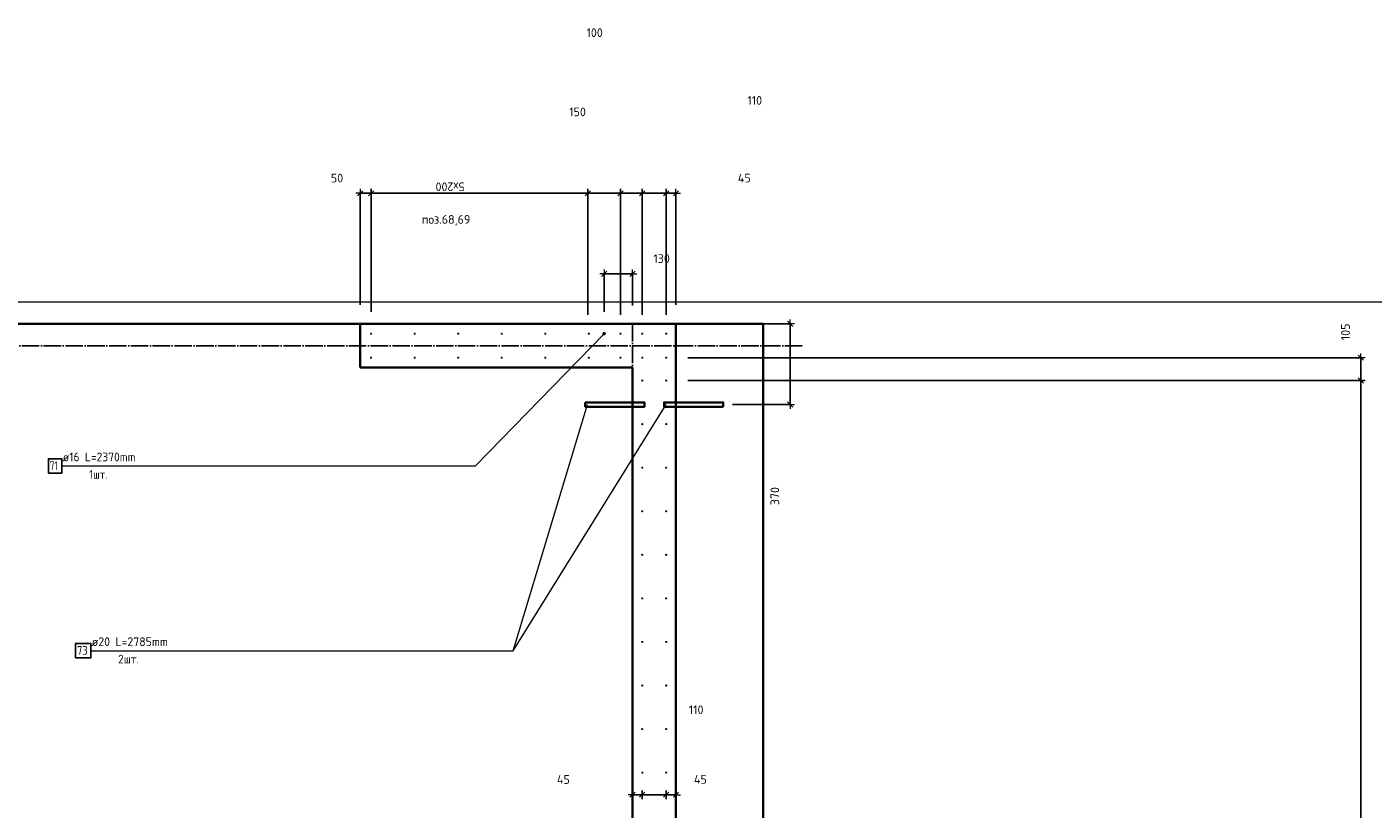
# Model space of a CAD drawing. Header units: millimetres. Extents: x -1001 to 124100, y -72947 to 40304.
# Tile 104 of 104: x 91120 to 97301, y -25637 to -22046. Entities that reach past the tile are written whole.
import ezdxf

# ---------------------------------------------------------------- set-up
doc = ezdxf.new("R2010")
doc.units = ezdxf.units.MM
doc.header["$PDMODE"] = 65
for name, pattern in [('______11', [100, 80, -10, 0, -10]), ('______5', [220, 160, -20, 20, -20]), ('________', [0])]:
    doc.linetypes.add(name, pattern=pattern)
for name, color, linetype, lineweight in [('Standard', 7, 'Continuous', 25), ('Арм.стержн. Выпуски', 180, 'Continuous', 35), ('Размерная линия_ общее', 7, 'Continuous', 13), ('Размерная линия_ общее_1', 7, 'Continuous', 13)]:
    doc.layers.add(name, color=color, linetype=linetype, lineweight=lineweight)
doc.layers.add('Осевая линия_ общее', color=7, linetype='______5', lineweight=13, true_color=0xa0a0a0)
doc.styles.add('ISOCPEUR', font='ISOCPEUR')
doc.dimstyles.new('DIMSTYLE_11', dxfattribs={"dimtxt": 40, "dimasz": 40, "dimexe": 0, "dimexo": 0, "dimgap": 20, "dimtad": 2, "dimdec": 0, "dimrnd": 5, "dimzin": 12, "dimdsep": 46, "dimtxsty": 'ISOCPEUR', "dimblk1": 'ALL_ML_STRICH', "dimblk2": 'ALL_ML_STRICH', "dimsah": 1, "dimcen": 0, "dimclrd": 7, "dimclre": 256, "dimclrt": 7, "dimadec": 0, "dimazin": 0, "dimtfac": 1, "dimtdec": 0, "dimtix": 1, "dimtmove": 2, "dimatfit": 3, "dimfxl": 0, "dimtvp": 1.2, "dimtzin": 0, "dimlwd": 0, "dimlwe": -3, "dimarcsym": 0})
doc.dimstyles.new('DIMSTYLE_9', dxfattribs={"dimtxt": 40, "dimasz": 40, "dimexe": 0, "dimexo": 0, "dimgap": 20, "dimtad": 2, "dimdec": 0, "dimrnd": 5, "dimzin": 12, "dimdsep": 46, "dimtxsty": 'ISOCPEUR', "dimblk1": 'ALL_ML_STRICH', "dimblk2": 'ALL_ML_STRICH', "dimsah": 1, "dimcen": 0, "dimclrd": 7, "dimclre": 256, "dimclrt": 7, "dimadec": 0, "dimazin": 0, "dimtfac": 1, "dimtdec": 0, "dimtix": 1, "dimtmove": 2, "dimatfit": 3, "dimfxl": 0, "dimtzin": 0, "dimlwd": 0, "dimlwe": -3, "dimarcsym": 0})

# ---------------------------------------------------------------- blocks, each defined once
blk = doc.blocks.new('ALL_ML_STRICH')
at = {"color": 0, "linetype": 'ByBlock', "lineweight": -2}
for p, q in [((-1, 0), (0.5, 0)), ((-0.3, -0.3), (0.3, 0.3)), ((0, -0.5), (0, 0.5))]:
    blk.add_line(p, q, dxfattribs=at)
blk = doc.blocks.new('*D140')
at = {"layer": 'DEFPOINTS', "color": 7, "linetype": 'Continuous', "lineweight": 13, "transparency": 33554687}
for p in [(94100, -23410), (94259.6, -23780), (94624.7, -23780)]:
    blk.add_point(p, dxfattribs=at)
at = {"layer": 'Размерная линия_ общее_1', "color": 253, "linetype": 'Continuous', "lineweight": -2, "true_color": 0xa0a0a0, "transparency": 33554687}
for p, q in [((94200, -23410), (94624.7, -23410)), ((94359.6, -23780), (94624.7, -23780))]:
    blk.add_line(p, q, dxfattribs=at)
at = {"layer": 'Размерная линия_ общее_1', "color": 7, "linetype": 'Continuous', "lineweight": -2, "transparency": 33554687}
blk.add_line((94624.7, -23780), (94624.7, -23410), dxfattribs=at)
at = {"layer": 'Размерная линия_ общее_1', "color": 7, "linetype": 'Continuous', "lineweight": 13, "transparency": 33554687, "xscale": 40, "yscale": 40, "zscale": 40}
for p, rotation in [((94624.7, -23410), 90), ((94624.7, -23780), 270)]:
    blk.add_blockref('ALL_ML_STRICH', p, dxfattribs=dict(at, rotation=rotation))
at = {"layer": 'Размерная линия_ общее_1', "color": 7, "linetype": 'Continuous', "lineweight": 13, "transparency": 33554687, "insert": (94553.9, -24200.5), "char_height": 40, "width": 120, "attachment_point": 5, "rotation": 90, "style": 'ISOCPEUR'}
blk.add_mtext('\\A1;{370}', dxfattribs=at)
blk = doc.blocks.new('*D186')
at = {"layer": 'DEFPOINTS', "color": 7, "linetype": 'Continuous', "lineweight": 13, "transparency": 33554687}
for p in [(93945, -25484.1), (93900, -25571.3), (93900, -25599.6)]:
    blk.add_point(p, dxfattribs=at)
at = {"layer": 'Размерная линия_ общее_1', "color": 253, "linetype": 'Continuous', "lineweight": -2, "true_color": 0xa0a0a0, "transparency": 33554687}
for p, q in [((93900, -25571.3), (93900, -25571.3)), ((93945, -25571.3), (93945, -25571.3))]:
    blk.add_line(p, q, dxfattribs=at)
at = {"layer": 'Размерная линия_ общее_1', "color": 7, "linetype": 'Continuous', "lineweight": -2, "transparency": 33554687}
blk.add_line((93900, -25571.3), (93945, -25571.3), dxfattribs=at)
at = {"layer": 'Размерная линия_ общее_1', "color": 7, "linetype": 'Continuous', "lineweight": 13, "transparency": 33554687, "xscale": 40, "yscale": 40, "zscale": 40, "rotation": 180}
blk.add_blockref('ALL_ML_STRICH', (93900, -25571.3), dxfattribs=at)
at = {"layer": 'Размерная линия_ общее_1', "color": 7, "linetype": 'Continuous', "lineweight": 13, "transparency": 33554687, "xscale": 40, "yscale": 40, "zscale": 40}
blk.add_blockref('ALL_ML_STRICH', (93945, -25571.3), dxfattribs=at)
at = {"layer": 'Размерная линия_ общее_1', "color": 7, "linetype": 'Continuous', "lineweight": 13, "transparency": 33554687, "insert": (93582.9, -25501.5), "char_height": 40, "width": 80, "attachment_point": 5, "style": 'ISOCPEUR'}
blk.add_mtext('\\A1;{45}', dxfattribs=at)
blk = doc.blocks.new('*D187')
at = {"layer": 'DEFPOINTS', "color": 7, "linetype": 'Continuous', "lineweight": 13, "transparency": 33554687}
for p in [(93945, -25484.1), (94055, -25484.1), (93945, -25571.3)]:
    blk.add_point(p, dxfattribs=at)
at = {"layer": 'Размерная линия_ общее_1', "color": 253, "linetype": 'Continuous', "lineweight": -2, "true_color": 0xa0a0a0, "transparency": 33554687}
for p, q in [((93945, -25571.3), (93945, -25571.3)), ((94055, -25571.3), (94055, -25571.3))]:
    blk.add_line(p, q, dxfattribs=at)
at = {"layer": 'Размерная линия_ общее_1', "color": 7, "linetype": 'Continuous', "lineweight": -2, "transparency": 33554687}
blk.add_line((93945, -25571.3), (94055, -25571.3), dxfattribs=at)
at = {"layer": 'Размерная линия_ общее_1', "color": 7, "linetype": 'Continuous', "lineweight": 13, "transparency": 33554687, "xscale": 40, "yscale": 40, "zscale": 40, "rotation": 180}
blk.add_blockref('ALL_ML_STRICH', (93945, -25571.3), dxfattribs=at)
at = {"layer": 'Размерная линия_ общее_1', "color": 7, "linetype": 'Continuous', "lineweight": 13, "transparency": 33554687, "xscale": 40, "yscale": 40, "zscale": 40}
blk.add_blockref('ALL_ML_STRICH', (94055, -25571.3), dxfattribs=at)
at = {"layer": 'Размерная линия_ общее_1', "color": 7, "linetype": 'Continuous', "lineweight": 13, "transparency": 33554687, "insert": (94192.5, -25181.5), "char_height": 40, "width": 120, "attachment_point": 5, "style": 'ISOCPEUR'}
blk.add_mtext('\\A1;{110}', dxfattribs=at)
blk = doc.blocks.new('*D188')
at = {"layer": 'DEFPOINTS', "color": 7, "linetype": 'Continuous', "lineweight": 13, "transparency": 33554687}
for p in [(94055, -25484.1), (94055, -25571.3), (94100, -25609.6)]:
    blk.add_point(p, dxfattribs=at)
at = {"layer": 'Размерная линия_ общее_1', "color": 253, "linetype": 'Continuous', "lineweight": -2, "true_color": 0xa0a0a0, "transparency": 33554687}
for p, q in [((94055, -25571.3), (94055, -25571.3)), ((94100, -25571.3), (94100, -25571.3))]:
    blk.add_line(p, q, dxfattribs=at)
at = {"layer": 'Размерная линия_ общее_1', "color": 7, "linetype": 'Continuous', "lineweight": -2, "transparency": 33554687}
blk.add_line((94055, -25571.3), (94100, -25571.3), dxfattribs=at)
at = {"layer": 'Размерная линия_ общее_1', "color": 7, "linetype": 'Continuous', "lineweight": 13, "transparency": 33554687, "xscale": 40, "yscale": 40, "zscale": 40, "rotation": 180}
blk.add_blockref('ALL_ML_STRICH', (94055, -25571.3), dxfattribs=at)
at = {"layer": 'Размерная линия_ общее_1', "color": 7, "linetype": 'Continuous', "lineweight": 13, "transparency": 33554687, "xscale": 40, "yscale": 40, "zscale": 40}
blk.add_blockref('ALL_ML_STRICH', (94100, -25571.3), dxfattribs=at)
at = {"layer": 'Размерная линия_ общее_1', "color": 7, "linetype": 'Continuous', "lineweight": 13, "transparency": 33554687, "insert": (94212.2, -25500.8), "char_height": 40, "width": 80, "attachment_point": 5, "style": 'ISOCPEUR'}
blk.add_mtext('\\A1;{45}', dxfattribs=at)
blk = doc.blocks.new('*D380')
at = {"layer": 'DEFPOINTS', "color": 7, "linetype": 'Continuous', "lineweight": 13, "transparency": 33554687}
for p in [(94055, -23670), (94055, -28270), (97244.3, -28270)]:
    blk.add_point(p, dxfattribs=at)
at = {"layer": 'Размерная линия_ общее_1', "color": 253, "linetype": 'Continuous', "lineweight": -2, "true_color": 0xa0a0a0, "transparency": 33554687}
for p, q in [((94155, -23670), (97244.3, -23670)), ((94155, -28270), (97244.3, -28270))]:
    blk.add_line(p, q, dxfattribs=at)
at = {"layer": 'Размерная линия_ общее_1', "color": 7, "linetype": 'Continuous', "lineweight": -2, "transparency": 33554687}
blk.add_line((97244.3, -28270), (97244.3, -23670), dxfattribs=at)
at = {"layer": 'Размерная линия_ общее_1', "color": 7, "linetype": 'Continuous', "lineweight": 13, "transparency": 33554687, "xscale": 40, "yscale": 40, "zscale": 40}
for p, rotation in [((97244.3, -23670), 90), ((97244.3, -28270), 270)]:
    blk.add_blockref('ALL_ML_STRICH', p, dxfattribs=dict(at, rotation=rotation))
at = {"layer": 'Размерная линия_ общее_1', "color": 7, "linetype": 'Continuous', "lineweight": 13, "transparency": 33554687, "insert": (97154.3, -26124), "char_height": 40, "width": 2, "attachment_point": 1, "rotation": 90, "line_spacing_factor": 0.60241, "style": 'ISOCPEUR'}
blk.add_mtext('23х200=4600', dxfattribs=at)
blk = doc.blocks.new('*D381')
at = {"layer": 'DEFPOINTS', "color": 7, "linetype": 'Continuous', "lineweight": 13, "transparency": 33554687}
for p in [(94055, -23565), (94055, -23670), (97244.3, -23670)]:
    blk.add_point(p, dxfattribs=at)
at = {"layer": 'Размерная линия_ общее_1', "color": 253, "linetype": 'Continuous', "lineweight": -2, "true_color": 0xa0a0a0, "transparency": 33554687}
for p, q in [((94155, -23565), (97244.3, -23565)), ((94155, -23670), (97244.3, -23670))]:
    blk.add_line(p, q, dxfattribs=at)
at = {"layer": 'Размерная линия_ общее_1', "color": 7, "linetype": 'Continuous', "lineweight": -2, "transparency": 33554687}
blk.add_line((97244.3, -23670), (97244.3, -23565), dxfattribs=at)
at = {"layer": 'Размерная линия_ общее_1', "color": 7, "linetype": 'Continuous', "lineweight": 13, "transparency": 33554687, "xscale": 40, "yscale": 40, "zscale": 40}
for p, rotation in [((97244.3, -23565), 90), ((97244.3, -23670), 270)]:
    blk.add_blockref('ALL_ML_STRICH', p, dxfattribs=dict(at, rotation=rotation))
at = {"layer": 'Размерная линия_ общее_1', "color": 7, "linetype": 'Continuous', "lineweight": 13, "transparency": 33554687, "insert": (97174.1, -23446.3), "char_height": 40, "width": 120, "attachment_point": 5, "rotation": 90, "style": 'ISOCPEUR'}
blk.add_mtext('\\A1;{105}', dxfattribs=at)
blk = doc.blocks.new('*D392')
at = {"layer": 'DEFPOINTS', "color": 7, "linetype": 'Continuous', "lineweight": 13, "transparency": 33554687}
for p in [(94100, -22810.3), (94100, -23422.8), (94055, -23467.8)]:
    blk.add_point(p, dxfattribs=at)
at = {"layer": 'Размерная линия_ общее_1', "color": 253, "linetype": 'Continuous', "lineweight": -2, "true_color": 0xa0a0a0, "transparency": 33554687}
for p, q in [((94055, -23367.8), (94055, -22810.3)), ((94100, -23322.8), (94100, -22810.3))]:
    blk.add_line(p, q, dxfattribs=at)
at = {"layer": 'Размерная линия_ общее_1', "color": 7, "linetype": 'Continuous', "lineweight": -2, "transparency": 33554687}
blk.add_line((94100, -22810.3), (94055, -22810.3), dxfattribs=at)
at = {"layer": 'Размерная линия_ общее_1', "color": 7, "linetype": 'Continuous', "lineweight": 13, "transparency": 33554687, "xscale": 40, "yscale": 40, "zscale": 40}
for p, rotation in [((94055, -22810.3), 180), ((94100, -22810.3), 360)]:
    blk.add_blockref('ALL_ML_STRICH', p, dxfattribs=dict(at, rotation=rotation))
at = {"layer": 'Размерная линия_ общее_1', "color": 7, "linetype": 'Continuous', "lineweight": 13, "transparency": 33554687, "insert": (94413.6, -22740.1), "char_height": 40, "width": 80, "attachment_point": 5, "style": 'ISOCPEUR'}
blk.add_mtext('\\A1;{45}', dxfattribs=at)
blk = doc.blocks.new('*D393')
at = {"layer": 'DEFPOINTS', "color": 7, "linetype": 'Continuous', "lineweight": 13, "transparency": 33554687}
for p in [(94055, -22810.3), (93945, -23467.8), (94055, -23467.8)]:
    blk.add_point(p, dxfattribs=at)
at = {"layer": 'Размерная линия_ общее_1', "color": 253, "linetype": 'Continuous', "lineweight": -2, "true_color": 0xa0a0a0, "transparency": 33554687}
for p, q in [((93945, -23367.8), (93945, -22810.3)), ((94055, -23367.8), (94055, -22810.3))]:
    blk.add_line(p, q, dxfattribs=at)
at = {"layer": 'Размерная линия_ общее_1', "color": 7, "linetype": 'Continuous', "lineweight": -2, "transparency": 33554687}
blk.add_line((94055, -22810.3), (93945, -22810.3), dxfattribs=at)
at = {"layer": 'Размерная линия_ общее_1', "color": 7, "linetype": 'Continuous', "lineweight": 13, "transparency": 33554687, "xscale": 40, "yscale": 40, "zscale": 40}
for p, rotation in [((93945, -22810.3), 180), ((94055, -22810.3), 360)]:
    blk.add_blockref('ALL_ML_STRICH', p, dxfattribs=dict(at, rotation=rotation))
at = {"layer": 'Размерная линия_ общее_1', "color": 7, "linetype": 'Continuous', "lineweight": 13, "transparency": 33554687, "insert": (94461.6, -22383.8), "char_height": 40, "width": 120, "attachment_point": 5, "style": 'ISOCPEUR'}
blk.add_mtext('\\A1;{110}', dxfattribs=at)
blk = doc.blocks.new('*D394')
at = {"layer": 'DEFPOINTS', "color": 7, "linetype": 'Continuous', "lineweight": 13, "transparency": 33554687}
for p in [(93945, -22810.3), (93845, -23467.8), (93945, -23467.8)]:
    blk.add_point(p, dxfattribs=at)
at = {"layer": 'Размерная линия_ общее_1', "color": 253, "linetype": 'Continuous', "lineweight": -2, "true_color": 0xa0a0a0, "transparency": 33554687}
for p, q in [((93845, -23367.8), (93845, -22810.3)), ((93945, -23367.8), (93945, -22810.3))]:
    blk.add_line(p, q, dxfattribs=at)
at = {"layer": 'Размерная линия_ общее_1', "color": 7, "linetype": 'Continuous', "lineweight": -2, "transparency": 33554687}
blk.add_line((93945, -22810.3), (93845, -22810.3), dxfattribs=at)
at = {"layer": 'Размерная линия_ общее_1', "color": 7, "linetype": 'Continuous', "lineweight": 13, "transparency": 33554687, "xscale": 40, "yscale": 40, "zscale": 40}
for p, rotation in [((93845, -22810.3), 180), ((93945, -22810.3), 360)]:
    blk.add_blockref('ALL_ML_STRICH', p, dxfattribs=dict(at, rotation=rotation))
at = {"layer": 'Размерная линия_ общее_1', "color": 7, "linetype": 'Continuous', "lineweight": 13, "transparency": 33554687, "insert": (93726.6, -22072.6), "char_height": 40, "width": 120, "attachment_point": 5, "style": 'ISOCPEUR'}
blk.add_mtext('\\A1;{100}', dxfattribs=at)
blk = doc.blocks.new('*D395')
at = {"layer": 'DEFPOINTS', "color": 7, "linetype": 'Continuous', "lineweight": 13, "transparency": 33554687}
for p in [(93845, -22810.3), (93695, -23467.8), (93845, -23467.8)]:
    blk.add_point(p, dxfattribs=at)
at = {"layer": 'Размерная линия_ общее_1', "color": 253, "linetype": 'Continuous', "lineweight": -2, "true_color": 0xa0a0a0, "transparency": 33554687}
for p, q in [((93695, -23367.8), (93695, -22810.3)), ((93845, -23367.8), (93845, -22810.3))]:
    blk.add_line(p, q, dxfattribs=at)
at = {"layer": 'Размерная линия_ общее_1', "color": 7, "linetype": 'Continuous', "lineweight": -2, "transparency": 33554687}
blk.add_line((93845, -22810.3), (93695, -22810.3), dxfattribs=at)
at = {"layer": 'Размерная линия_ общее_1', "color": 7, "linetype": 'Continuous', "lineweight": 13, "transparency": 33554687, "xscale": 40, "yscale": 40, "zscale": 40}
for p, rotation in [((93695, -22810.3), 180), ((93845, -22810.3), 360)]:
    blk.add_blockref('ALL_ML_STRICH', p, dxfattribs=dict(at, rotation=rotation))
at = {"layer": 'Размерная линия_ общее_1', "color": 7, "linetype": 'Continuous', "lineweight": 13, "transparency": 33554687, "insert": (93648, -22436.6), "char_height": 40, "width": 120, "attachment_point": 5, "style": 'ISOCPEUR'}
blk.add_mtext('\\A1;{150}', dxfattribs=at)
blk = doc.blocks.new('*D396')
at = {"layer": 'DEFPOINTS', "color": 7, "linetype": 'Continuous', "lineweight": 13, "transparency": 33554687}
for p in [(93695, -22810.3), (92700, -23455), (93695, -23467.8)]:
    blk.add_point(p, dxfattribs=at)
at = {"layer": 'Размерная линия_ общее_1', "color": 253, "linetype": 'Continuous', "lineweight": -2, "true_color": 0xa0a0a0, "transparency": 33554687}
for p, q in [((92700, -23355), (92700, -22810.3)), ((93695, -23367.8), (93695, -22810.3))]:
    blk.add_line(p, q, dxfattribs=at)
at = {"layer": 'Размерная линия_ общее_1', "color": 7, "linetype": 'Continuous', "lineweight": -2, "transparency": 33554687}
blk.add_line((93695, -22810.3), (92700, -22810.3), dxfattribs=at)
at = {"layer": 'Размерная линия_ общее_1', "color": 7, "linetype": 'Continuous', "lineweight": 13, "transparency": 33554687, "xscale": 40, "yscale": 40, "zscale": 40}
for p, rotation in [((92700, -22810.3), 180), ((93695, -22810.3), 360)]:
    blk.add_blockref('ALL_ML_STRICH', p, dxfattribs=dict(at, rotation=rotation))
at = {"layer": 'Размерная линия_ общее_1', "color": 7, "linetype": 'Continuous', "lineweight": 13, "transparency": 33554687, "insert": (93129.5, -22800.3), "char_height": 40, "width": 2, "attachment_point": 1, "rotation": 180, "line_spacing_factor": 0.60241, "style": 'ISOCPEUR'}
blk.add_mtext('5х200', dxfattribs=at)
blk = doc.blocks.new('*D397')
at = {"layer": 'DEFPOINTS', "color": 7, "linetype": 'Continuous', "lineweight": 13, "transparency": 33554687}
for p in [(92700, -22810.3), (92650, -23422.8), (92700, -23455)]:
    blk.add_point(p, dxfattribs=at)
at = {"layer": 'Размерная линия_ общее_1', "color": 253, "linetype": 'Continuous', "lineweight": -2, "true_color": 0xa0a0a0, "transparency": 33554687}
for p, q in [((92650, -23322.8), (92650, -22810.3)), ((92700, -23355), (92700, -22810.3))]:
    blk.add_line(p, q, dxfattribs=at)
at = {"layer": 'Размерная линия_ общее_1', "color": 7, "linetype": 'Continuous', "lineweight": -2, "transparency": 33554687}
blk.add_line((92700, -22810.3), (92650, -22810.3), dxfattribs=at)
at = {"layer": 'Размерная линия_ общее_1', "color": 7, "linetype": 'Continuous', "lineweight": 13, "transparency": 33554687, "xscale": 40, "yscale": 40, "zscale": 40}
for p, rotation in [((92650, -22810.3), 180), ((92700, -22810.3), 360)]:
    blk.add_blockref('ALL_ML_STRICH', p, dxfattribs=dict(at, rotation=rotation))
at = {"layer": 'Размерная линия_ общее_1', "color": 7, "linetype": 'Continuous', "lineweight": 13, "transparency": 33554687, "insert": (92543.6, -22740.4), "char_height": 40, "width": 80, "attachment_point": 5, "style": 'ISOCPEUR'}
blk.add_mtext('\\A1;{50}', dxfattribs=at)
blk = doc.blocks.new('*D398')
at = {"layer": 'DEFPOINTS', "color": 7, "linetype": 'Continuous', "lineweight": 13, "transparency": 33554687}
for p in [(93770, -23180.2), (93770, -23455), (93900, -23425.6)]:
    blk.add_point(p, dxfattribs=at)
at = {"layer": 'Размерная линия_ общее_1', "color": 253, "linetype": 'Continuous', "lineweight": -2, "true_color": 0xa0a0a0, "transparency": 33554687}
for p, q in [((93770, -23355), (93770, -23180.2)), ((93900, -23325.6), (93900, -23180.2))]:
    blk.add_line(p, q, dxfattribs=at)
at = {"layer": 'Размерная линия_ общее_1', "color": 7, "linetype": 'Continuous', "lineweight": -2, "transparency": 33554687}
blk.add_line((93770, -23180.2), (93900, -23180.2), dxfattribs=at)
at = {"layer": 'Размерная линия_ общее_1', "color": 7, "linetype": 'Continuous', "lineweight": 13, "transparency": 33554687, "xscale": 40, "yscale": 40, "zscale": 40, "rotation": 180}
blk.add_blockref('ALL_ML_STRICH', (93770, -23180.2), dxfattribs=at)
at = {"layer": 'Размерная линия_ общее_1', "color": 7, "linetype": 'Continuous', "lineweight": 13, "transparency": 33554687, "xscale": 40, "yscale": 40, "zscale": 40}
blk.add_blockref('ALL_ML_STRICH', (93900, -23180.2), dxfattribs=at)
at = {"layer": 'Размерная линия_ общее_1', "color": 7, "linetype": 'Continuous', "lineweight": 13, "transparency": 33554687, "insert": (94034.1, -23109.9), "char_height": 40, "width": 120, "attachment_point": 5, "style": 'ISOCPEUR'}
blk.add_mtext('\\A1;{130}', dxfattribs=at)

msp = doc.modelspace()

# ---------------------------------------------------------------- hatches: boundary and pattern name
at = {"layer": 'Арм.стержн. Выпуски', "linetype": 'Continuous', "lineweight": 35, "transparency": 33554687}
for color, points in [(4, [(92705, -23455), (92704.6, -23453.1), (92703.5, -23451.5), (92701.9, -23450.4), (92700, -23450), (92698.1, -23450.4), (92696.5, -23451.5), (92695.4, -23453.1), (92695, -23455), (92695.4, -23456.9), (92696.5, -23458.5), (92698.1, -23459.6), (92700, -23460), (92701.9, -23459.6), (92703.5, -23458.5), (92704.6, -23456.9)]), (4, [(92905, -23455), (92904.6, -23453.1), (92903.5, -23451.5), (92901.9, -23450.4), (92900, -23450), (92898.1, -23450.4), (92896.5, -23451.5), (92895.4, -23453.1), (92895, -23455), (92895.4, -23456.9), (92896.5, -23458.5), (92898.1, -23459.6), (92900, -23460), (92901.9, -23459.6), (92903.5, -23458.5), (92904.6, -23456.9)]), (4, [(93105, -23455), (93104.6, -23453.1), (93103.5, -23451.5), (93101.9, -23450.4), (93100, -23450), (93098.1, -23450.4), (93096.5, -23451.5), (93095.4, -23453.1), (93095, -23455), (93095.4, -23456.9), (93096.5, -23458.5), (93098.1, -23459.6), (93100, -23460), (93101.9, -23459.6), (93103.5, -23458.5), (93104.6, -23456.9)]), (4, [(93305, -23455), (93304.6, -23453.1), (93303.5, -23451.5), (93301.9, -23450.4), (93300, -23450), (93298.1, -23450.4), (93296.5, -23451.5), (93295.4, -23453.1), (93295, -23455), (93295.4, -23456.9), (93296.5, -23458.5), (93298.1, -23459.6), (93300, -23460), (93301.9, -23459.6), (93303.5, -23458.5), (93304.6, -23456.9)]), (4, [(93505, -23455), (93504.6, -23453.1), (93503.5, -23451.5), (93501.9, -23450.4), (93500, -23450), (93498.1, -23450.4), (93496.5, -23451.5), (93495.4, -23453.1), (93495, -23455), (93495.4, -23456.9), (93496.5, -23458.5), (93498.1, -23459.6), (93500, -23460), (93501.9, -23459.6), (93503.5, -23458.5), (93504.6, -23456.9)]), (4, [(93705, -23455), (93704.6, -23453.1), (93703.5, -23451.5), (93701.9, -23450.4), (93700, -23450), (93698.1, -23450.4), (93696.5, -23451.5), (93695.4, -23453.1), (93695, -23455), (93695.4, -23456.9), (93696.5, -23458.5), (93698.1, -23459.6), (93700, -23460), (93701.9, -23459.6), (93703.5, -23458.5), (93704.6, -23456.9)]), (7, [(93778, -23455), (93777.4, -23451.9), (93775.7, -23449.3), (93773.1, -23447.6), (93770, -23447), (93766.9, -23447.6), (93764.3, -23449.3), (93762.6, -23451.9), (93762, -23455), (93762.6, -23458.1), (93764.3, -23460.7), (93766.9, -23462.4), (93770, -23463), (93773.1, -23462.4), (93775.7, -23460.7), (93777.4, -23458.1)]), (4, [(93850, -23455), (93849.6, -23453.1), (93848.5, -23451.5), (93846.9, -23450.4), (93845, -23450), (93843.1, -23450.4), (93841.5, -23451.5), (93840.4, -23453.1), (93840, -23455), (93840.4, -23456.9), (93841.5, -23458.5), (93843.1, -23459.6), (93845, -23460), (93846.9, -23459.6), (93848.5, -23458.5), (93849.6, -23456.9)]), (4, [(93950, -23455), (93949.6, -23453.1), (93948.5, -23451.5), (93946.9, -23450.4), (93945, -23450), (93943.1, -23450.4), (93941.5, -23451.5), (93940.4, -23453.1), (93940, -23455), (93940.4, -23456.9), (93941.5, -23458.5), (93943.1, -23459.6), (93945, -23460), (93946.9, -23459.6), (93948.5, -23458.5), (93949.6, -23456.9)]), (4, [(94060, -23455), (94059.6, -23453.1), (94058.5, -23451.5), (94056.9, -23450.4), (94055, -23450), (94053.1, -23450.4), (94051.5, -23451.5), (94050.4, -23453.1), (94050, -23455), (94050.4, -23456.9), (94051.5, -23458.5), (94053.1, -23459.6), (94055, -23460), (94056.9, -23459.6), (94058.5, -23458.5), (94059.6, -23456.9)]), (4, [(92705, -23565), (92704.6, -23563.1), (92703.5, -23561.5), (92701.9, -23560.4), (92700, -23560), (92698.1, -23560.4), (92696.5, -23561.5), (92695.4, -23563.1), (92695, -23565), (92695.4, -23566.9), (92696.5, -23568.5), (92698.1, -23569.6), (92700, -23570), (92701.9, -23569.6), (92703.5, -23568.5), (92704.6, -23566.9)]), (4, [(92905, -23565), (92904.6, -23563.1), (92903.5, -23561.5), (92901.9, -23560.4), (92900, -23560), (92898.1, -23560.4), (92896.5, -23561.5), (92895.4, -23563.1), (92895, -23565), (92895.4, -23566.9), (92896.5, -23568.5), (92898.1, -23569.6), (92900, -23570), (92901.9, -23569.6), (92903.5, -23568.5), (92904.6, -23566.9)]), (4, [(93105, -23565), (93104.6, -23563.1), (93103.5, -23561.5), (93101.9, -23560.4), (93100, -23560), (93098.1, -23560.4), (93096.5, -23561.5), (93095.4, -23563.1), (93095, -23565), (93095.4, -23566.9), (93096.5, -23568.5), (93098.1, -23569.6), (93100, -23570), (93101.9, -23569.6), (93103.5, -23568.5), (93104.6, -23566.9)]), (4, [(93305, -23565), (93304.6, -23563.1), (93303.5, -23561.5), (93301.9, -23560.4), (93300, -23560), (93298.1, -23560.4), (93296.5, -23561.5), (93295.4, -23563.1), (93295, -23565), (93295.4, -23566.9), (93296.5, -23568.5), (93298.1, -23569.6), (93300, -23570), (93301.9, -23569.6), (93303.5, -23568.5), (93304.6, -23566.9)]), (4, [(93505, -23565), (93504.6, -23563.1), (93503.5, -23561.5), (93501.9, -23560.4), (93500, -23560), (93498.1, -23560.4), (93496.5, -23561.5), (93495.4, -23563.1), (93495, -23565), (93495.4, -23566.9), (93496.5, -23568.5), (93498.1, -23569.6), (93500, -23570), (93501.9, -23569.6), (93503.5, -23568.5), (93504.6, -23566.9)]), (4, [(93705, -23565), (93704.6, -23563.1), (93703.5, -23561.5), (93701.9, -23560.4), (93700, -23560), (93698.1, -23560.4), (93696.5, -23561.5), (93695.4, -23563.1), (93695, -23565), (93695.4, -23566.9), (93696.5, -23568.5), (93698.1, -23569.6), (93700, -23570), (93701.9, -23569.6), (93703.5, -23568.5), (93704.6, -23566.9)]), (4, [(93850, -23565), (93849.6, -23563.1), (93848.5, -23561.5), (93846.9, -23560.4), (93845, -23560), (93843.1, -23560.4), (93841.5, -23561.5), (93840.4, -23563.1), (93840, -23565), (93840.4, -23566.9), (93841.5, -23568.5), (93843.1, -23569.6), (93845, -23570), (93846.9, -23569.6), (93848.5, -23568.5), (93849.6, -23566.9)]), (4, [(93950, -23565), (93949.6, -23563.1), (93948.5, -23561.5), (93946.9, -23560.4), (93945, -23560), (93943.1, -23560.4), (93941.5, -23561.5), (93940.4, -23563.1), (93940, -23565), (93940.4, -23566.9), (93941.5, -23568.5), (93943.1, -23569.6), (93945, -23570), (93946.9, -23569.6), (93948.5, -23568.5), (93949.6, -23566.9)]), (4, [(94060, -23565), (94059.6, -23563.1), (94058.5, -23561.5), (94056.9, -23560.4), (94055, -23560), (94053.1, -23560.4), (94051.5, -23561.5), (94050.4, -23563.1), (94050, -23565), (94050.4, -23566.9), (94051.5, -23568.5), (94053.1, -23569.6), (94055, -23570), (94056.9, -23569.6), (94058.5, -23568.5), (94059.6, -23566.9)]), (4, [(93950, -23670), (93949.6, -23668.1), (93948.5, -23666.5), (93946.9, -23665.4), (93945, -23665), (93943.1, -23665.4), (93941.5, -23666.5), (93940.4, -23668.1), (93940, -23670), (93940.4, -23671.9), (93941.5, -23673.5), (93943.1, -23674.6), (93945, -23675), (93946.9, -23674.6), (93948.5, -23673.5), (93949.6, -23671.9)]), (4, [(94060, -23670), (94059.6, -23668.1), (94058.5, -23666.5), (94056.9, -23665.4), (94055, -23665), (94053.1, -23665.4), (94051.5, -23666.5), (94050.4, -23668.1), (94050, -23670), (94050.4, -23671.9), (94051.5, -23673.5), (94053.1, -23674.6), (94055, -23675), (94056.9, -23674.6), (94058.5, -23673.5), (94059.6, -23671.9)]), (4, [(93950, -23870), (93949.6, -23868.1), (93948.5, -23866.5), (93946.9, -23865.4), (93945, -23865), (93943.1, -23865.4), (93941.5, -23866.5), (93940.4, -23868.1), (93940, -23870), (93940.4, -23871.9), (93941.5, -23873.5), (93943.1, -23874.6), (93945, -23875), (93946.9, -23874.6), (93948.5, -23873.5), (93949.6, -23871.9)]), (4, [(94060, -23870), (94059.6, -23868.1), (94058.5, -23866.5), (94056.9, -23865.4), (94055, -23865), (94053.1, -23865.4), (94051.5, -23866.5), (94050.4, -23868.1), (94050, -23870), (94050.4, -23871.9), (94051.5, -23873.5), (94053.1, -23874.6), (94055, -23875), (94056.9, -23874.6), (94058.5, -23873.5), (94059.6, -23871.9)]), (4, [(93950, -24070), (93949.6, -24068.1), (93948.5, -24066.5), (93946.9, -24065.4), (93945, -24065), (93943.1, -24065.4), (93941.5, -24066.5), (93940.4, -24068.1), (93940, -24070), (93940.4, -24071.9), (93941.5, -24073.5), (93943.1, -24074.6), (93945, -24075), (93946.9, -24074.6), (93948.5, -24073.5), (93949.6, -24071.9)]), (4, [(94060, -24070), (94059.6, -24068.1), (94058.5, -24066.5), (94056.9, -24065.4), (94055, -24065), (94053.1, -24065.4), (94051.5, -24066.5), (94050.4, -24068.1), (94050, -24070), (94050.4, -24071.9), (94051.5, -24073.5), (94053.1, -24074.6), (94055, -24075), (94056.9, -24074.6), (94058.5, -24073.5), (94059.6, -24071.9)]), (4, [(93950, -24270), (93949.6, -24268.1), (93948.5, -24266.5), (93946.9, -24265.4), (93945, -24265), (93943.1, -24265.4), (93941.5, -24266.5), (93940.4, -24268.1), (93940, -24270), (93940.4, -24271.9), (93941.5, -24273.5), (93943.1, -24274.6), (93945, -24275), (93946.9, -24274.6), (93948.5, -24273.5), (93949.6, -24271.9)]), (4, [(94060, -24270), (94059.6, -24268.1), (94058.5, -24266.5), (94056.9, -24265.4), (94055, -24265), (94053.1, -24265.4), (94051.5, -24266.5), (94050.4, -24268.1), (94050, -24270), (94050.4, -24271.9), (94051.5, -24273.5), (94053.1, -24274.6), (94055, -24275), (94056.9, -24274.6), (94058.5, -24273.5), (94059.6, -24271.9)]), (4, [(93950, -24470), (93949.6, -24468.1), (93948.5, -24466.5), (93946.9, -24465.4), (93945, -24465), (93943.1, -24465.4), (93941.5, -24466.5), (93940.4, -24468.1), (93940, -24470), (93940.4, -24471.9), (93941.5, -24473.5), (93943.1, -24474.6), (93945, -24475), (93946.9, -24474.6), (93948.5, -24473.5), (93949.6, -24471.9)]), (4, [(94060, -24470), (94059.6, -24468.1), (94058.5, -24466.5), (94056.9, -24465.4), (94055, -24465), (94053.1, -24465.4), (94051.5, -24466.5), (94050.4, -24468.1), (94050, -24470), (94050.4, -24471.9), (94051.5, -24473.5), (94053.1, -24474.6), (94055, -24475), (94056.9, -24474.6), (94058.5, -24473.5), (94059.6, -24471.9)]), (4, [(93950, -24670), (93949.6, -24668.1), (93948.5, -24666.5), (93946.9, -24665.4), (93945, -24665), (93943.1, -24665.4), (93941.5, -24666.5), (93940.4, -24668.1), (93940, -24670), (93940.4, -24671.9), (93941.5, -24673.5), (93943.1, -24674.6), (93945, -24675), (93946.9, -24674.6), (93948.5, -24673.5), (93949.6, -24671.9)]), (4, [(94060, -24670), (94059.6, -24668.1), (94058.5, -24666.5), (94056.9, -24665.4), (94055, -24665), (94053.1, -24665.4), (94051.5, -24666.5), (94050.4, -24668.1), (94050, -24670), (94050.4, -24671.9), (94051.5, -24673.5), (94053.1, -24674.6), (94055, -24675), (94056.9, -24674.6), (94058.5, -24673.5), (94059.6, -24671.9)]), (4, [(93950, -24870), (93949.6, -24868.1), (93948.5, -24866.5), (93946.9, -24865.4), (93945, -24865), (93943.1, -24865.4), (93941.5, -24866.5), (93940.4, -24868.1), (93940, -24870), (93940.4, -24871.9), (93941.5, -24873.5), (93943.1, -24874.6), (93945, -24875), (93946.9, -24874.6), (93948.5, -24873.5), (93949.6, -24871.9)]), (4, [(94060, -24870), (94059.6, -24868.1), (94058.5, -24866.5), (94056.9, -24865.4), (94055, -24865), (94053.1, -24865.4), (94051.5, -24866.5), (94050.4, -24868.1), (94050, -24870), (94050.4, -24871.9), (94051.5, -24873.5), (94053.1, -24874.6), (94055, -24875), (94056.9, -24874.6), (94058.5, -24873.5), (94059.6, -24871.9)]), (4, [(93950, -25070), (93949.6, -25068.1), (93948.5, -25066.5), (93946.9, -25065.4), (93945, -25065), (93943.1, -25065.4), (93941.5, -25066.5), (93940.4, -25068.1), (93940, -25070), (93940.4, -25071.9), (93941.5, -25073.5), (93943.1, -25074.6), (93945, -25075), (93946.9, -25074.6), (93948.5, -25073.5), (93949.6, -25071.9)]), (4, [(94060, -25070), (94059.6, -25068.1), (94058.5, -25066.5), (94056.9, -25065.4), (94055, -25065), (94053.1, -25065.4), (94051.5, -25066.5), (94050.4, -25068.1), (94050, -25070), (94050.4, -25071.9), (94051.5, -25073.5), (94053.1, -25074.6), (94055, -25075), (94056.9, -25074.6), (94058.5, -25073.5), (94059.6, -25071.9)]), (4, [(93950, -25270), (93949.6, -25268.1), (93948.5, -25266.5), (93946.9, -25265.4), (93945, -25265), (93943.1, -25265.4), (93941.5, -25266.5), (93940.4, -25268.1), (93940, -25270), (93940.4, -25271.9), (93941.5, -25273.5), (93943.1, -25274.6), (93945, -25275), (93946.9, -25274.6), (93948.5, -25273.5), (93949.6, -25271.9)]), (4, [(94060, -25270), (94059.6, -25268.1), (94058.5, -25266.5), (94056.9, -25265.4), (94055, -25265), (94053.1, -25265.4), (94051.5, -25266.5), (94050.4, -25268.1), (94050, -25270), (94050.4, -25271.9), (94051.5, -25273.5), (94053.1, -25274.6), (94055, -25275), (94056.9, -25274.6), (94058.5, -25273.5), (94059.6, -25271.9)]), (4, [(93950, -25470), (93949.6, -25468.1), (93948.5, -25466.5), (93946.9, -25465.4), (93945, -25465), (93943.1, -25465.4), (93941.5, -25466.5), (93940.4, -25468.1), (93940, -25470), (93940.4, -25471.9), (93941.5, -25473.5), (93943.1, -25474.6), (93945, -25475), (93946.9, -25474.6), (93948.5, -25473.5), (93949.6, -25471.9)]), (4, [(94060, -25470), (94059.6, -25468.1), (94058.5, -25466.5), (94056.9, -25465.4), (94055, -25465), (94053.1, -25465.4), (94051.5, -25466.5), (94050.4, -25468.1), (94050, -25470), (94050.4, -25471.9), (94051.5, -25473.5), (94053.1, -25474.6), (94055, -25475), (94056.9, -25474.6), (94058.5, -25473.5), (94059.6, -25471.9)])]:
    msp.add_hatch(color=color, dxfattribs=at).paths.add_polyline_path(points)

# ---------------------------------------------------------------- linework, layer by layer
at = {"color": 7, "linetype": 'Continuous', "lineweight": 35, "transparency": 33554687}
for p, q in [((92650, -23610), (92650, -23410)), ((92650, -23410), (94100, -23410)), ((94100, -23410), (94100, -23610)), ((93900, -23610), (92650, -23610)), ((93900, -30370), (93900, -23610)), ((94100, -23610), (94100, -30350))]:
    msp.add_line(p, q, dxfattribs=at)
at = {"color": 7, "linetype": '________', "lineweight": 35, "transparency": 33554687}
msp.add_line((94100, -28320), (94100, -23610), dxfattribs=at)
at = {"layer": 'Standard', "color": 7, "linetype": 'Continuous', "lineweight": 13, "transparency": 33554687}
msp.add_lwpolyline([(79182.6, -70750), (105457, -70750), (105457, -23310), (79182.6, -23310), (79182.6, -70750)], dxfattribs=at)
at = {"layer": 'Арм.стержн. Выпуски', "color": 7, "linetype": 'Continuous', "lineweight": 13, "transparency": 33554687}
for p, q in [((93179.8, -24062), (93770, -23455)), ((93352.5, -24910.1), (93693, -23780)), ((93352.5, -24910.1), (94055, -23780)), ((91279.8, -24062), (93179.8, -24062)), ((91412.5, -24910.1), (93352.5, -24910.1))]:
    msp.add_line(p, q, dxfattribs=at)
at = {"layer": 'Арм.стержн. Выпуски', "color": 7, "linetype": 'Continuous', "lineweight": 35, "transparency": 33554687}
for points in [[(93683, -23770), (93955, -23770), (93955, -23790), (93683, -23790), (93683, -23770)], [(94317, -23790), (94045, -23790), (94045, -23770), (94317, -23770), (94317, -23790)]]:
    msp.add_lwpolyline(points, dxfattribs=at)
at = {"layer": 'Арм.стержн. Выпуски', "color": 7, "linetype": 'Continuous', "lineweight": 25, "transparency": 33554687}
for points in [[(91218.5, -24095.4), (91279.8, -24095.4), (91279.8, -24028.7), (91218.5, -24028.7), (91218.5, -24095.4)], [(91343.2, -24943.5), (91412.5, -24943.5), (91412.5, -24876.8), (91343.2, -24876.8), (91343.2, -24943.5)]]:
    msp.add_lwpolyline(points, dxfattribs=at)
at = {"layer": 'Осевая линия_ общее', "color": 253, "linetype": '______11', "lineweight": -3, "true_color": 0xa0a0a0, "transparency": 33554687}
for p, q in [((93900, -23410), (93900, -72827.9)), ((94680, -23510), (77142.2, -23510))]:
    msp.add_line(p, q, dxfattribs=at)
at = {"layer": 'Размерная линия_ общее', "color": 7, "linetype": 'Continuous', "lineweight": 35, "transparency": 33554687}
for p, q in [((90420, -23410), (92650, -23410)), ((94100, -23410), (94500, -23410)), ((94500, -23410), (94500, -29950))]:
    msp.add_line(p, q, dxfattribs=at)

# ---------------------------------------------------------------- texts
at = {"layer": 'Standard', "color": 7, "linetype": 'Continuous', "lineweight": 13, "transparency": 33554687, "insert": (93044.2, -22910.2), "char_height": 40, "width": 239.298, "attachment_point": 2, "style": 'ISOCPEUR'}
msp.add_mtext('\\A1;{\\fISOCPEUR|i0|b0;\\H40.000000;\\W1.000000;\\C7;поз.68,69}\\P', dxfattribs=at)
at = {"layer": 'Арм.стержн. Выпуски', "color": 7, "linetype": 'Continuous', "lineweight": 25, "transparency": 33554687, "char_height": 40, "attachment_point": 7, "style": 'ISOCPEUR'}
for s, insert, width in [('\\W0.75;71', (91225.1, -24080.7), 62.971), ('\\W0.96;ø16 L=2370mm ', (91283.8, -24040.7), 391.004), ('\\W0.89;1шт. ', (91405.8, -24120.7), 145.752), ('\\W0.87;73', (91349.9, -24928.8), 73.442), ('\\W0.98;ø20 L=2785mm ', (91416.5, -24888.8), 399.392), ('\\W0.94;2шт. ', (91538.5, -24968.8), 154.838)]:
    msp.add_mtext(s, dxfattribs=dict(at, insert=insert, width=width))

# ---------------------------------------------------------------- dimensions: what is measured, and where the dimension line sits
at = {"layer": 'Размерная линия_ общее_1', "color": 7, "linetype": 'Continuous', "lineweight": 13, "transparency": 33554687}
for base, p1, p2, angle, dimstyle, picture, middle in [((93845, -22810.3), (93945, -23367.8), (93845, -23367.8), 180, 'DIMSTYLE_11', '*D394', (93726.6, -22072.6)), ((93945, -22810.3), (94055, -23367.8), (93945, -23367.8), 180, 'DIMSTYLE_11', '*D393', (94461.6, -22383.8)), ((93695, -22810.3), (93845, -23367.8), (93695, -23367.8), 180, 'DIMSTYLE_9', '*D395', (93648, -22436.6)), ((92650, -22810.3), (92700, -23355), (92650, -23322.8), 180, 'DIMSTYLE_11', '*D397', (92543.6, -22740.4)), ((94055, -22810.3), (94100, -23322.8), (94055, -23367.8), 180, 'DIMSTYLE_11', '*D392', (94413.6, -22740.1)), ((97244.3, -23565), (94155, -23670), (94155, -23565), 90, 'DIMSTYLE_11', '*D381', (97174.1, -23446.3)), ((94624.7, -23410), (94359.6, -23780), (94200, -23410), 90, 'DIMSTYLE_9', '*D140', (94553.9, -24200.5))]:
    dim = msp.add_linear_dim(base=base, p1=p1, p2=p2, angle=angle, dimstyle=dimstyle, override={"dimpost": '<>', "dimclrd": 7, "dimclre": 253, "dimclrt": 7, "dimlwd": 0, "dimlwe": 65533}, dxfattribs=at)
    dim.commit()
    dim.dimension.update_dxf_attribs({"geometry": picture, "text_midpoint": middle, "dimtype": 160})
for base, p1, p2, angle, text, picture, middle in [((92700, -22810.3), (93695, -23367.8), (92700, -23355), 180, '5х200', '*D396', (93197.5, -22790.3)), ((97244.3, -23670), (94155, -28270), (94155, -23670), 90, '23х200=4600', '*D380', (97224.3, -25970))]:
    dim = msp.add_linear_dim(base=base, p1=p1, p2=p2, angle=angle, text=text, dimstyle='DIMSTYLE_9', override={"dimpost": '<>', "dimclrd": 7, "dimclre": 253, "dimclrt": 7, "dimlwd": 0, "dimlwe": 65533}, dxfattribs=at)
    dim.commit()
    dim.dimension.update_dxf_attribs({"geometry": picture, "text_midpoint": middle, "dimtype": 160})
for base, p1, p2, dimstyle, picture, middle in [((93900, -23180.2), (93770, -23355), (93900, -23325.6), 'DIMSTYLE_9', '*D398', (94034.1, -23109.9)), ((94055, -25571.3), (93945, -25571.3), (94055, -25571.3), 'DIMSTYLE_11', '*D187', (94192.5, -25181.5)), ((93945, -25571.3), (93900, -25571.3), (93945, -25571.3), 'DIMSTYLE_11', '*D186', (93582.9, -25501.5)), ((94100, -25571.3), (94055, -25571.3), (94100, -25571.3), 'DIMSTYLE_11', '*D188', (94212.2, -25500.8))]:
    dim = msp.add_linear_dim(base=base, p1=p1, p2=p2, dimstyle=dimstyle, override={"dimpost": '<>', "dimclrd": 7, "dimclre": 253, "dimclrt": 7, "dimlwd": 0, "dimlwe": 65533}, dxfattribs=at)
    dim.commit()
    dim.dimension.update_dxf_attribs({"geometry": picture, "text_midpoint": middle, "dimtype": 160})

doc.saveas('drawing.dxf')
